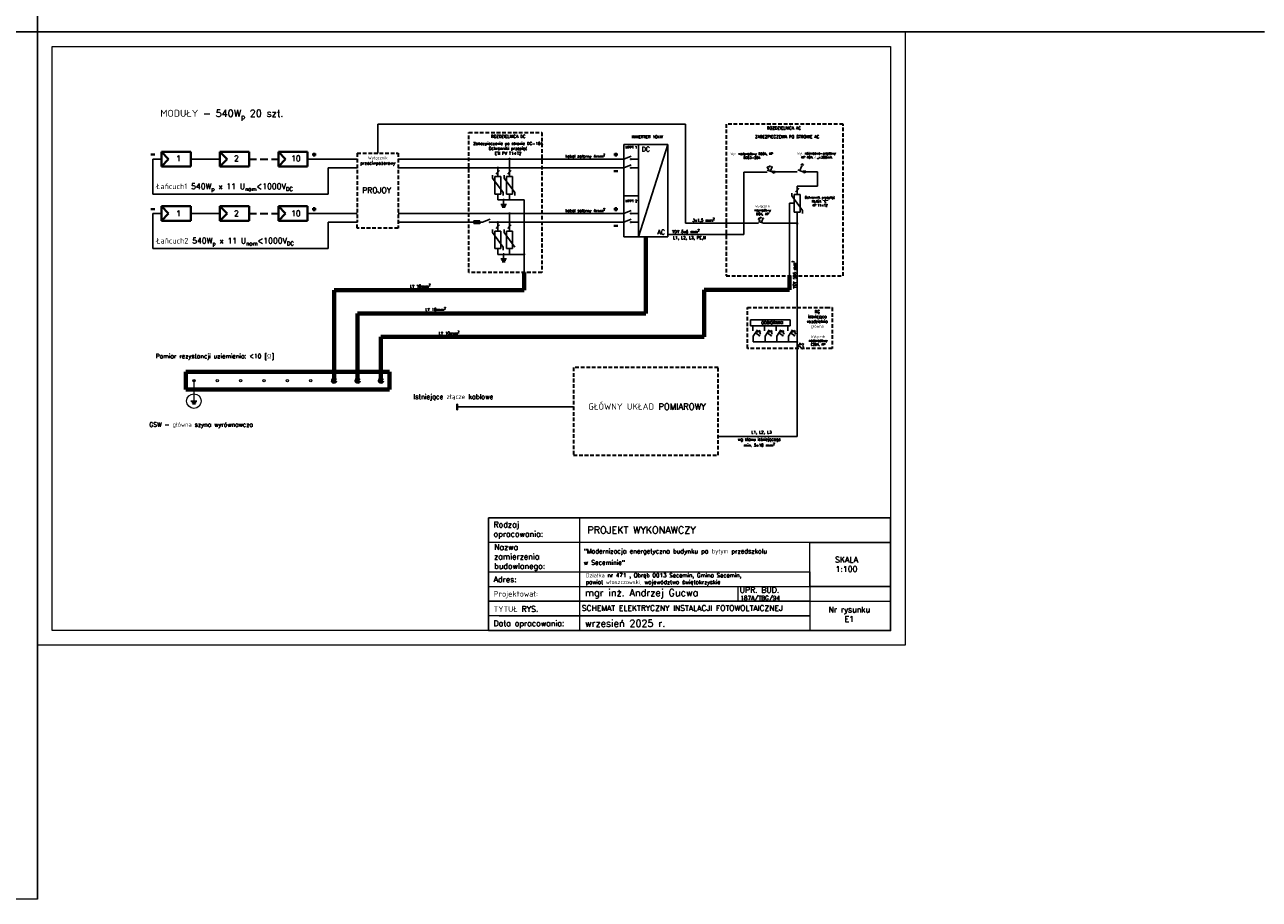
# Model space of a CAD drawing. Header units: millimetres. Extents: x 0 to 54826, y 42154 to 60442.
# Tile 15 of 64: x 30813 to 35038, y 48094 to 51089. Entities that reach past the tile are written whole.
import ezdxf

# ---------------------------------------------------------------- set-up
doc = ezdxf.new("R2010")
doc.units = ezdxf.units.MM
doc.linetypes.add('DASHED', pattern=[19.05, 12.7, -6.35])
for name, color, linetype, lineweight in [('BARDZO GRUBA', 1, 'Continuous', 70), ('cienka', 3, 'Continuous', 18), ('gruba', 1, 'Continuous', 40), ('opisy', 4, 'Continuous', 18), ('PRZERYWANA', 2, 'DASHED', 30), ('średnia', 2, 'Continuous', 25)]:
    doc.layers.add(name, color=color, linetype=linetype, lineweight=lineweight)
doc.styles.add('KASIA', font='romans.shx', dxfattribs={"height": 20})

msp = doc.modelspace()

# ---------------------------------------------------------------- hatches: boundary and pattern name
at = {"layer": 'BARDZO GRUBA'}
h = msp.add_hatch(color=256, dxfattribs=at)
h.dxf.hatch_style = 1
h.paths.add_polyline_path([(31875.584, 49870.462), (31867.584, 49870.462, 1)])
h.paths.add_polyline_path([(31871.584, 49874.462, 0.41421356), (31867.584, 49870.462), (31871.584, 49870.462)])
h.paths.add_polyline_path([(31871.584, 49874.462), (31871.584, 49870.462), (31875.584, 49870.462, 0.41421356)])
h.paths.add_polyline_path([(31955.584, 49870.462), (31947.584, 49870.462, 1)])
h.paths.add_polyline_path([(31951.584, 49874.462, 0.41421356), (31947.584, 49870.462), (31951.584, 49870.462)])
h.paths.add_polyline_path([(31951.584, 49874.462), (31951.584, 49870.462), (31955.584, 49870.462, 0.41421356)])
h.paths.add_polyline_path([(32035.584, 49870.462), (32027.584, 49870.462, 1)])
h.paths.add_polyline_path([(32031.584, 49874.462, 0.41421356), (32027.584, 49870.462), (32031.584, 49870.462)])
h.paths.add_polyline_path([(32031.584, 49874.462), (32031.584, 49870.462), (32035.584, 49870.462, 0.41421356)])
at = {"layer": 'średnia'}
h = msp.add_hatch(color=256, dxfattribs=at)
h.dxf.hatch_style = 1
h.paths.add_polyline_path([(32433.584, 50599.098), (32431.584, 50599.098), (32431.584, 50597.098, 0.41421356)])
h.paths.add_polyline_path([(32431.584, 50599.098), (32429.584, 50599.098, 0.41421356), (32431.584, 50597.098)])
h.paths.add_polyline_path([(32429.584, 50599.098), (32431.584, 50599.098), (32433.584, 50599.098, 1)])
h.paths.add_polyline_path([(32471.584, 50629.098), (32469.584, 50629.098, 0.41421356), (32471.584, 50627.098)])
h.paths.add_polyline_path([(32473.584, 50629.098), (32471.584, 50629.098), (32471.584, 50627.098, 0.41421356)])
h.paths.add_polyline_path([(32469.584, 50629.098), (32471.584, 50629.098), (32473.584, 50629.098, 1)])
h = msp.add_hatch(color=256, dxfattribs=at)
h.dxf.hatch_style = 1
h.paths.add_polyline_path([(33370.655, 50604.164), (33369.309, 50600.449), (33371.065, 50599.813)])
h.paths.add_polyline_path([(33370.655, 50604.164), (33367.553, 50601.085), (33369.309, 50600.449)])
h = msp.add_hatch(color=256, dxfattribs=at)
h.dxf.hatch_style = 1
h.paths.add_polyline_path([(33472.007, 50606.375), (33470.661, 50602.66), (33472.417, 50602.024)])
h.paths.add_polyline_path([(33472.007, 50606.375), (33468.905, 50603.296), (33470.661, 50602.66)])
h = msp.add_hatch(color=256, dxfattribs=at)
h.dxf.hatch_style = 1
h.paths.add_polyline_path([(32451.584, 50489.098), (32449.584, 50489.098, 0.41421356), (32451.584, 50487.098)])
h.paths.add_polyline_path([(32453.584, 50489.098), (32451.584, 50489.098), (32451.584, 50487.098, 0.41421356)])
h.paths.add_polyline_path([(32449.584, 50489.098), (32451.584, 50489.098), (32453.584, 50489.098, 1)])
h = msp.add_hatch(color=256, dxfattribs=at)
h.dxf.hatch_style = 1
h.paths.add_polyline_path([(32433.584, 50412.664), (32431.584, 50412.664), (32431.584, 50410.664, 0.41421356)])
h.paths.add_polyline_path([(32431.584, 50412.664), (32429.584, 50412.664, 0.41421356), (32431.584, 50410.664)])
h.paths.add_polyline_path([(32429.584, 50412.664), (32431.584, 50412.664), (32433.584, 50412.664, 1)])
h.paths.add_polyline_path([(32471.584, 50442.664), (32469.584, 50442.664, 0.41421356), (32471.584, 50440.664)])
h.paths.add_polyline_path([(32473.584, 50442.664), (32471.584, 50442.664), (32471.584, 50440.664, 0.41421356)])
h.paths.add_polyline_path([(32469.584, 50442.664), (32471.584, 50442.664), (32473.584, 50442.664, 1)])
h = msp.add_hatch(color=256, dxfattribs=at)
h.dxf.hatch_style = 1
h.paths.add_polyline_path([(33340.35, 50428.431), (33339.004, 50424.716), (33340.76, 50424.08)])
h.paths.add_polyline_path([(33340.35, 50428.431), (33337.248, 50425.352), (33339.004, 50424.716)])
h = msp.add_hatch(color=256, dxfattribs=at)
h.dxf.hatch_style = 1
h.paths.add_polyline_path([(33456.185, 50411.098, 0.41421356), (33454.185, 50409.098), (33456.185, 50409.098)])
h.paths.add_polyline_path([(33456.185, 50409.098), (33454.185, 50409.098, 0.41421356), (33456.185, 50407.098)])
h.paths.add_polyline_path([(33456.185, 50411.098), (33456.185, 50409.098), (33456.185, 50407.098, 0.41421356), (33458.185, 50409.098, 0.41421356)])
h = msp.add_hatch(color=256, dxfattribs=at)
h.dxf.hatch_style = 1
h.paths.add_polyline_path([(32451.584, 50302.664), (32449.584, 50302.664, 0.41421356), (32451.584, 50300.664)])
h.paths.add_polyline_path([(32453.584, 50302.664), (32451.584, 50302.664), (32451.584, 50300.664, 0.41421356)])
h.paths.add_polyline_path([(32449.584, 50302.664), (32451.584, 50302.664), (32453.584, 50302.664, 1)])
h = msp.add_hatch(color=256, dxfattribs=at)
h.dxf.hatch_style = 1
h.paths.add_polyline_path([(32521.584, 50304.664, 0.41421356), (32519.584, 50302.664), (32521.584, 50302.664)])
h.paths.add_polyline_path([(32521.584, 50302.664), (32519.584, 50302.664, 0.41421356), (32521.584, 50300.664)])
h.paths.add_polyline_path([(32521.584, 50304.664), (32521.584, 50302.664), (32521.584, 50300.664, 0.41421356), (32523.584, 50302.664, 0.41421356)])
h = msp.add_hatch(color=256, dxfattribs=at)
h.dxf.hatch_style = 1
h.paths.add_polyline_path([(33328.119, 50023.799), (33324.813, 50025.964), (33323.79, 50024.401)])
h.paths.add_polyline_path([(33328.119, 50023.799), (33325.836, 50027.526), (33324.813, 50025.964)])
h = msp.add_hatch(color=256, dxfattribs=at)
h.dxf.hatch_style = 1
h.paths.add_polyline_path([(33368.119, 50023.799), (33364.813, 50025.964), (33363.79, 50024.401)])
h.paths.add_polyline_path([(33368.119, 50023.799), (33365.836, 50027.526), (33364.813, 50025.964)])
h = msp.add_hatch(color=256, dxfattribs=at)
h.dxf.hatch_style = 1
h.paths.add_polyline_path([(33408.119, 50023.799), (33404.813, 50025.964), (33403.79, 50024.401)])
h.paths.add_polyline_path([(33408.119, 50023.799), (33405.836, 50027.526), (33404.813, 50025.964)])
h = msp.add_hatch(color=256, dxfattribs=at)
h.dxf.hatch_style = 1
h.paths.add_polyline_path([(33448.119, 50023.799), (33444.813, 50025.964), (33443.79, 50024.401)])
h.paths.add_polyline_path([(33448.119, 50023.799), (33445.836, 50027.526), (33444.813, 50025.964)])
h = msp.add_hatch(color=256, dxfattribs=at)
h.dxf.hatch_style = 1
h.paths.add_polyline_path([(33456.185, 50005.083, 0.41421356), (33454.185, 50003.083), (33456.185, 50003.083)])
h.paths.add_polyline_path([(33456.185, 50003.083), (33454.185, 50003.083, 0.41421356), (33456.185, 50001.083)])
h.paths.add_polyline_path([(33458.185, 50003.083, 0.41421356), (33456.185, 50005.083), (33456.185, 50001.083, 0.41421356)])
h = msp.add_hatch(color=256, dxfattribs=at)
h.dxf.hatch_style = 1
h.paths.add_polyline_path([(33474.539, 49979.378), (33471.504, 49981.909), (33470.308, 49980.475)])
h.paths.add_polyline_path([(33474.539, 49979.378), (33472.7, 49983.344), (33471.504, 49981.909)])
h = msp.add_hatch(color=256, dxfattribs=at)
h.dxf.hatch_style = 1
h.paths.add_polyline_path([(32293.913, 49780.351), (32293.913, 49790.351), (32291.913, 49790.351), (32291.913, 49770.351), (32293.913, 49770.351)])

# ---------------------------------------------------------------- linework, layer by layer
at = {"layer": 'BARDZO GRUBA'}
for p, q in [((32938.242, 50362.664), (32938.242, 50100.462)), ((32521.584, 50240.462), (32521.584, 50180.462)), ((33429.429, 50229.098), (33429.429, 50181.367)), ((32521.584, 50180.462), (31871.584, 50180.462)), ((31871.584, 50180.462), (31871.584, 49870.462)), ((33137.508, 50020.462), (33137.508, 50181.367)), ((33429.429, 50181.367), (33137.508, 50181.367)), ((32938.242, 50100.462), (31951.584, 50100.462)), ((31951.584, 50100.462), (31951.584, 49870.462)), ((33137.508, 50020.462), (32031.584, 50020.462)), ((32031.584, 50020.462), (32031.584, 49870.462)), ((32031.584, 49900.462), (31364.385, 49900.462)), ((31364.385, 49900.462), (31364.385, 49840.462)), ((32031.584, 49900.462), (32061.584, 49900.462)), ((32061.584, 49900.462), (32061.584, 49840.462)), ((31364.385, 49840.462), (32031.584, 49840.462)), ((32061.584, 49840.462), (32031.584, 49840.462))]:
    msp.add_line(p, q, dxfattribs=at)
for centre in [(31871.584, 49870.462), (31951.584, 49870.462), (32031.584, 49870.462)]:
    msp.add_circle(centre, 4, dxfattribs=at)
at = {"layer": 'cienka'}
for p, q in [((30856.075, 54034.309), (30856.075, 51064.309)), ((30856.075, 51064.309), (30856.075, 54034.309)), ((30856.075, 51064.309), (26656.075, 51064.309)), ((26656.075, 51064.309), (30856.075, 51064.309)), ((35056.075, 51064.309), (30856.075, 51064.309)), ((30856.075, 51064.309), (30856.075, 48094.309)), ((30856.075, 48094.309), (30856.075, 51064.309)), ((30856.075, 51064.309), (35056.075, 51064.309)), ((30856.075, 48964.309), (30856.075, 51064.309)), ((33826.075, 51064.309), (33826.075, 48964.309)), ((30906.075, 49014.309), (30906.075, 51014.309)), ((30906.075, 51014.309), (33776.075, 51014.309)), ((30906.075, 49014.309), (30906.075, 51014.309)), ((33776.075, 51014.309), (33776.075, 49014.309)), ((33371.175, 50584.831), (33372.74, 50589.151)), ((33372.74, 50589.151), (33372.74, 50581.551)), ((33372.74, 50581.551), (33375.594, 50588.527)), ((33375.594, 50588.527), (33375.594, 50579.807)), ((33375.594, 50579.807), (33378.735, 50588.527)), ((33378.735, 50588.527), (33378.841, 50580.785)), ((33378.841, 50580.785), (33379.981, 50584.831)), ((33475.879, 50585.828), (33477.444, 50590.147)), ((33477.444, 50590.147), (33477.444, 50582.548)), ((33477.444, 50582.548), (33480.297, 50589.523)), ((33480.297, 50589.523), (33480.297, 50580.804)), ((33480.297, 50580.804), (33483.438, 50589.523)), ((33483.438, 50589.523), (33483.545, 50581.782)), ((33483.545, 50581.782), (33484.685, 50585.828)), ((32369.765, 50417.664), (32349.765, 50417.664)), ((32349.765, 50412.664), (32349.765, 50417.664)), ((32349.765, 50412.664), (32349.765, 50407.664)), ((32369.765, 50407.664), (32349.765, 50407.664)), ((32369.765, 50412.664), (32369.765, 50417.664)), ((32369.765, 50412.664), (32369.765, 50407.664)), ((31391.584, 49870.462), (31391.584, 49800.462)), ((33253.054, 49166.056), (33253.054, 49115.707)), ((33464.075, 49115.074), (33776.075, 49115.074)), ((33776.075, 49014.309), (30906.075, 49014.309)), ((33826.075, 48964.309), (30856.075, 48964.309)), ((30856.075, 48094.309), (26656.075, 48094.309))]:
    msp.add_line(p, q, dxfattribs=at)
for centre, radius in [((31391.584, 49870.462), 4), ((31471.584, 49870.462), 4), ((31551.584, 49870.462), 4), ((31631.584, 49870.462), 4), ((31711.584, 49870.462), 4), ((31791.584, 49870.462), 4), ((31391.584, 49800.462), 25)]:
    msp.add_circle(centre, radius, dxfattribs=at)
at = {"layer": 'gruba'}
for p, q in [((31244.556, 50644.205), (31257.677, 50644.205)), ((31280.749, 50654.098), (31280.749, 50604.098)), ((31380.749, 50654.098), (31280.749, 50654.098)), ((31280.749, 50654.098), (31304.984, 50629.098)), ((31304.984, 50629.098), (31280.749, 50604.098)), ((31380.749, 50604.098), (31380.749, 50654.098)), ((31480.749, 50654.098), (31480.749, 50604.098)), ((31580.749, 50654.098), (31480.749, 50654.098)), ((31480.749, 50654.098), (31504.984, 50629.098)), ((31504.984, 50629.098), (31480.749, 50604.098)), ((31580.749, 50604.098), (31580.749, 50654.098)), ((31680.749, 50654.098), (31680.749, 50604.098)), ((31780.749, 50654.098), (31680.749, 50654.098)), ((31680.749, 50654.098), (31704.984, 50629.098)), ((31704.984, 50629.098), (31680.749, 50604.098)), ((31780.749, 50604.098), (31780.749, 50654.098)), ((31796.456, 50644.205), (31809.576, 50644.205)), ((31803.016, 50637.645), (31803.016, 50650.766)), ((32828.888, 50644.205), (32842.009, 50644.205)), ((32835.448, 50637.645), (32835.448, 50650.766)), ((31280.749, 50604.098), (31380.749, 50604.098)), ((31480.749, 50604.098), (31580.749, 50604.098)), ((31680.749, 50604.098), (31780.749, 50604.098)), ((32828.888, 50587.471), (32842.009, 50587.471)), ((31244.556, 50457.771), (31257.677, 50457.771)), ((31280.749, 50467.664), (31280.749, 50417.664)), ((31380.749, 50467.664), (31280.749, 50467.664)), ((31280.749, 50467.664), (31304.984, 50442.664)), ((31380.749, 50417.664), (31380.749, 50467.664)), ((31480.749, 50467.664), (31480.749, 50417.664)), ((31580.749, 50467.664), (31480.749, 50467.664)), ((31480.749, 50467.664), (31504.984, 50442.664)), ((31580.749, 50417.664), (31580.749, 50467.664)), ((31680.749, 50467.664), (31680.749, 50417.664)), ((31780.749, 50467.664), (31680.749, 50467.664)), ((31680.749, 50467.664), (31704.984, 50442.664)), ((31780.749, 50417.664), (31780.749, 50467.664)), ((31796.456, 50457.771), (31809.576, 50457.771)), ((31803.016, 50451.211), (31803.016, 50464.331)), ((32828.888, 50457.771), (32842.009, 50457.771)), ((32835.448, 50451.211), (32835.448, 50464.331)), ((31304.984, 50442.664), (31280.749, 50417.664)), ((31280.749, 50417.664), (31380.749, 50417.664)), ((31504.984, 50442.664), (31480.749, 50417.664)), ((31480.749, 50417.664), (31580.749, 50417.664)), ((31704.984, 50442.664), (31680.749, 50417.664)), ((31680.749, 50417.664), (31780.749, 50417.664)), ((32828.888, 50401.037), (32842.009, 50401.037))]:
    msp.add_line(p, q, dxfattribs=at)
at = {"layer": 'opisy', "linetype": 'Continuous', "lineweight": 0, "flags": 128}
for points in [[(32400.365, 49014.309), (32400.365, 49400.606), (32711.654, 49400.572), (32711.654, 49014.274)], [(33500.075, 49316.606), (33776.075, 49316.606), (33776.075, 49165.423), (33500.075, 49165.423)]]:
    msp.add_lwpolyline(points, close=True, dxfattribs=at)
for points in [[(32400.365, 49400.589), (33776.075, 49400.589), (33776.075, 49316.606), (32400.365, 49316.606)], [(33440.075, 49400.589), (33776.075, 49400.589)], [(32400.365, 49215.823), (33500.075, 49215.823), (33500.075, 49064.674), (32400.365, 49064.674)], [(32400.365, 49165.423), (33500.075, 49165.423), (33500.075, 49115.074), (32400.365, 49115.074)], [(33440.075, 49165.423), (33776.075, 49165.423)], [(32400.365, 49115.074), (33500.075, 49115.074), (33500.075, 49064.692), (32400.365, 49064.692)], [(32436.365, 49064.692), (33500.075, 49064.692), (33500.075, 49014.309), (32436.365, 49014.309)]]:
    msp.add_lwpolyline(points, dxfattribs=at)
at = {"layer": 'opisy', "lineweight": 25}
msp.add_lwpolyline([(32400.365, 49400.589), (33776.075, 49400.589), (33776.075, 49014.309), (32400.365, 49014.309)], close=True, dxfattribs=at)
at = {"layer": 'PRZERYWANA'}
for p, q in [((33213.308, 50749.098), (33213.308, 50229.098)), ((33613.308, 50749.098), (33213.308, 50749.098)), ((33613.308, 50229.098), (33613.308, 50749.098)), ((32332.415, 50720.462), (32582.415, 50720.462)), ((32332.415, 50240.462), (32332.415, 50720.462)), ((32582.415, 50720.462), (32582.415, 50240.462)), ((31950.749, 50649.098), (31950.749, 50412.664)), ((31950.749, 50649.098), (32090.749, 50649.098)), ((32090.749, 50649.098), (32090.749, 50392.664)), ((31950.749, 50392.664), (31950.749, 50412.664)), ((32090.749, 50392.664), (31950.749, 50392.664)), ((32582.415, 50240.462), (32332.415, 50240.462)), ((33213.308, 50229.098), (33613.308, 50229.098)), ((33286.185, 49980.953), (33286.185, 50120.953)), ((33286.185, 50120.953), (33456.185, 50120.953)), ((33456.185, 50120.953), (33556.185, 50120.953)), ((33556.185, 50120.953), (33576.185, 50120.953)), ((33576.185, 50120.953), (33576.185, 49980.953)), ((33576.185, 49980.953), (33286.185, 49980.953)), ((33185.565, 49915.382), (32690.825, 49915.382)), ((32690.825, 49915.382), (32690.825, 49615.382)), ((33185.565, 49615.382), (33185.565, 49915.382)), ((32690.825, 49615.382), (33185.565, 49615.382))]:
    msp.add_line(p, q, dxfattribs=at)
at = {"layer": 'PRZERYWANA', "ltscale": 2}
for p, q in [((31580.749, 50629.098), (31680.749, 50629.098)), ((31580.749, 50442.664), (31680.749, 50442.664))]:
    msp.add_line(p, q, dxfattribs=at)
at = {"layer": 'średnia'}
for p, q in [((32020.749, 50649.098), (32020.749, 50749.098)), ((32020.749, 50749.098), (33074.03, 50749.098)), ((33074.03, 50749.098), (33074.03, 50409.098)), ((32863.242, 50629.098), (32863.242, 50679.098)), ((32863.242, 50679.098), (33013.242, 50679.098)), ((32913.242, 50629.098), (32913.242, 50679.098)), ((32913.242, 50362.664), (33013.242, 50679.098)), ((33013.242, 50679.098), (33013.242, 50362.664)), ((31280.749, 50629.098), (31250.749, 50629.098)), ((31250.749, 50629.098), (31250.749, 50509.098)), ((31380.749, 50629.098), (31480.749, 50629.098)), ((31780.749, 50629.098), (31950.749, 50629.098)), ((32090.749, 50629.098), (32863.242, 50629.098)), ((32471.584, 50629.098), (32471.584, 50601.098)), ((32863.242, 50629.098), (32888.463, 50639.567)), ((32863.242, 50362.664), (32863.242, 50629.098)), ((32888.242, 50630.098), (32886.242, 50630.098)), ((32886.242, 50630.098), (32886.242, 50628.098)), ((32886.242, 50628.098), (32888.242, 50628.098)), ((32888.242, 50629.098), (32888.242, 50630.098)), ((32888.242, 50629.098), (32913.242, 50629.098)), ((32888.242, 50628.098), (32888.242, 50629.098)), ((32913.242, 50362.664), (32913.242, 50629.098)), ((31850.749, 50509.098), (31850.749, 50599.098)), ((31850.749, 50599.098), (31950.749, 50599.098)), ((32090.749, 50599.098), (32863.242, 50599.098)), ((32425.82, 50577.904), (32431.584, 50584.098)), ((32431.584, 50599.098), (32431.584, 50569.098)), ((32431.584, 50584.098), (32437.348, 50590.292)), ((32465.82, 50577.904), (32471.584, 50584.098)), ((32471.584, 50597.098), (32471.584, 50569.098)), ((32471.584, 50584.098), (32477.348, 50590.292)), ((32863.242, 50599.098), (32888.463, 50609.567)), ((32888.242, 50600.098), (32886.242, 50600.098)), ((32886.242, 50600.098), (32886.242, 50598.098)), ((32886.242, 50598.098), (32888.242, 50598.098)), ((32888.242, 50599.098), (32888.242, 50600.098)), ((32888.242, 50599.098), (32913.242, 50599.098)), ((32888.242, 50598.098), (32888.242, 50599.098)), ((33274.03, 50371.364), (33274.03, 50584.641)), ((33274.03, 50584.641), (33353.952, 50584.641)), ((33353.666, 50597.555), (33355.71, 50603.197)), ((33359.308, 50595.512), (33353.666, 50597.555)), ((33371.175, 50584.831), (33353.772, 50591.136)), ((33355.71, 50603.197), (33361.351, 50601.153)), ((33357.264, 50589.871), (33359.308, 50595.512)), ((33361.351, 50601.153), (33363.395, 50606.794)), ((33364.524, 50587.24), (33370.655, 50604.164)), ((33370.655, 50604.164), (33367.553, 50601.085)), ((33367.553, 50601.085), (33371.065, 50599.813)), ((33370.655, 50604.164), (33371.065, 50599.813)), ((33371.175, 50584.831), (33456.185, 50584.831)), ((33475.879, 50585.828), (33458.476, 50592.132)), ((33465.876, 50589.451), (33472.007, 50606.375)), ((33478.616, 50607.662), (33468.584, 50611.296)), ((33472.007, 50606.375), (33468.905, 50603.296)), ((33468.905, 50603.296), (33472.417, 50602.024)), ((33472.007, 50606.375), (33472.417, 50602.024)), ((33473.6, 50609.479), (33475.379, 50614.39)), ((33475.879, 50585.828), (33525.879, 50585.828)), ((33525.879, 50585.828), (33525.879, 50535.828)), ((32413.333, 50574.098), (32413.333, 50564.098)), ((32413.333, 50564.098), (32449.835, 50514.098)), ((32421.584, 50569.098), (32441.584, 50569.098)), ((32421.584, 50569.098), (32421.584, 50509.098)), ((32441.584, 50509.098), (32441.584, 50569.098)), ((32453.333, 50574.098), (32453.333, 50564.098)), ((32453.333, 50564.098), (32489.835, 50514.098)), ((32461.584, 50569.098), (32481.584, 50569.098)), ((32461.584, 50569.098), (32461.584, 50509.098)), ((32481.584, 50509.098), (32481.584, 50569.098)), ((33525.879, 50535.828), (33456.185, 50535.828)), ((33456.185, 50535.828), (33456.185, 50507.828)), ((31250.749, 50509.098), (31850.749, 50509.098)), ((32421.584, 50509.098), (32441.584, 50509.098)), ((32431.584, 50509.098), (32431.584, 50489.098)), ((32449.835, 50504.098), (32449.835, 50514.098)), ((32461.584, 50509.098), (32481.584, 50509.098)), ((32471.584, 50489.098), (32471.584, 50509.098)), ((32489.835, 50504.098), (32489.835, 50514.098)), ((32863.242, 50502.747), (32913.242, 50502.747)), ((33437.934, 50512.828), (33437.934, 50502.828)), ((33437.934, 50502.828), (33474.435, 50452.828)), ((33446.185, 50507.828), (33466.185, 50507.828)), ((33446.185, 50507.828), (33446.185, 50447.828)), ((33450.421, 50516.634), (33456.185, 50522.828)), ((33456.185, 50522.828), (33461.949, 50529.022)), ((33466.185, 50447.828), (33466.185, 50507.828)), ((32431.584, 50489.098), (32471.584, 50489.098)), ((32441.584, 50474.098), (32461.584, 50474.098)), ((32444.084, 50469.098), (32459.084, 50469.098)), ((32446.584, 50464.098), (32456.584, 50464.098)), ((32451.584, 50489.098), (32451.584, 50474.098)), ((32471.584, 50489.098), (32521.584, 50489.098)), ((32521.584, 50489.098), (32521.584, 50444.664)), ((32863.242, 50442.664), (32888.463, 50453.133)), ((33446.185, 50477.828), (33429.429, 50477.828)), ((33429.429, 50477.828), (33429.429, 50476.296)), ((33429.429, 50411.098), (33429.429, 50476.296)), ((33474.435, 50442.828), (33474.435, 50452.828)), ((31280.749, 50442.664), (31250.749, 50442.664)), ((31250.749, 50442.664), (31250.749, 50322.664)), ((31380.749, 50442.664), (31480.749, 50442.664)), ((31780.749, 50442.664), (31950.749, 50442.664)), ((31850.749, 50322.664), (31850.749, 50412.664)), ((31850.749, 50412.664), (31950.749, 50412.664)), ((32090.749, 50442.664), (32863.242, 50442.664)), ((32090.749, 50412.664), (32379.801, 50412.664)), ((32379.801, 50412.664), (32405.022, 50423.133)), ((32404.801, 50413.664), (32402.801, 50413.664)), ((32402.801, 50413.664), (32402.801, 50411.664)), ((32402.801, 50411.664), (32404.801, 50411.664)), ((32404.801, 50412.664), (32404.801, 50413.664)), ((32404.801, 50412.664), (32429.801, 50412.664)), ((32404.801, 50411.664), (32404.801, 50412.664)), ((32431.584, 50412.664), (32863.242, 50412.664)), ((32431.584, 50412.664), (32431.584, 50382.664)), ((32471.584, 50442.664), (32471.584, 50414.664)), ((32471.584, 50410.664), (32471.584, 50382.664)), ((32521.584, 50440.664), (32521.584, 50414.664)), ((32521.584, 50410.664), (32521.584, 50240.462)), ((32863.242, 50412.664), (32888.463, 50423.133)), ((32888.242, 50443.664), (32886.242, 50443.664)), ((32886.242, 50443.664), (32886.242, 50441.664)), ((32886.242, 50441.664), (32888.242, 50441.664)), ((32888.242, 50413.664), (32886.242, 50413.664)), ((32886.242, 50413.664), (32886.242, 50411.664)), ((32886.242, 50411.664), (32888.242, 50411.664)), ((32888.242, 50442.664), (32888.242, 50443.664)), ((32888.242, 50442.664), (32913.242, 50442.664)), ((32888.242, 50441.664), (32888.242, 50442.664)), ((32888.242, 50412.664), (32888.242, 50413.664)), ((32888.242, 50412.664), (32913.242, 50412.664)), ((32888.242, 50411.664), (32888.242, 50412.664)), ((33074.03, 50409.098), (33272.03, 50409.098)), ((33276.03, 50409.098), (33323.393, 50409.098)), ((33323.361, 50421.823), (33325.404, 50427.464)), ((33329.002, 50419.779), (33323.361, 50421.823)), ((33340.87, 50409.098), (33323.467, 50415.403)), ((33325.404, 50427.464), (33331.046, 50425.42)), ((33326.958, 50414.138), (33329.002, 50419.779)), ((33331.046, 50425.42), (33333.089, 50431.061)), ((33334.219, 50411.508), (33340.35, 50428.431)), ((33340.35, 50428.431), (33337.248, 50425.352)), ((33337.248, 50425.352), (33340.76, 50424.08)), ((33340.35, 50428.431), (33340.76, 50424.08)), ((33340.87, 50409.098), (33456.185, 50409.098)), ((33446.185, 50447.828), (33466.185, 50447.828)), ((33456.185, 50229.098), (33456.185, 50447.828)), ((32413.333, 50387.664), (32413.333, 50377.664)), ((32413.333, 50377.664), (32449.835, 50327.664)), ((32421.584, 50382.664), (32441.584, 50382.664)), ((32421.584, 50382.664), (32421.584, 50322.664)), ((32425.82, 50391.47), (32431.584, 50397.664)), ((32431.584, 50397.664), (32437.348, 50403.858)), ((32441.584, 50322.664), (32441.584, 50382.664)), ((32453.333, 50387.664), (32453.333, 50377.664)), ((32453.333, 50377.664), (32489.835, 50327.664)), ((32461.584, 50382.664), (32481.584, 50382.664)), ((32461.584, 50382.664), (32461.584, 50322.664)), ((32465.82, 50391.47), (32471.584, 50397.664)), ((32471.584, 50397.664), (32477.348, 50403.858)), ((32481.584, 50322.664), (32481.584, 50382.664)), ((33013.242, 50371.364), (33274.03, 50371.364)), ((33429.429, 50407.098), (33429.429, 50229.098)), ((32449.835, 50317.664), (32449.835, 50327.664)), ((33013.242, 50362.664), (32863.242, 50362.664)), ((31250.749, 50322.664), (31850.749, 50322.664)), ((32421.584, 50322.664), (32441.584, 50322.664)), ((32431.584, 50322.664), (32431.584, 50302.664)), ((32431.584, 50302.664), (32471.584, 50302.664)), ((32441.584, 50287.664), (32461.584, 50287.664)), ((32444.084, 50282.664), (32459.084, 50282.664)), ((32451.584, 50302.664), (32451.584, 50287.664)), ((32461.584, 50322.664), (32481.584, 50322.664)), ((32471.584, 50302.664), (32471.584, 50322.664)), ((32471.584, 50302.664), (32521.584, 50302.664)), ((32446.584, 50277.664), (32456.584, 50277.664)), ((33456.185, 50229.098), (33456.185, 49679.098)), ((33296.572, 50078.614), (33296.572, 50058.614)), ((33432.663, 50078.614), (33296.572, 50078.614)), ((33432.663, 50058.614), (33432.663, 50078.614)), ((33296.572, 50058.614), (33432.663, 50058.614)), ((33304.155, 50058.614), (33304.155, 50040.847)), ((33306.185, 50023.083), (33320.118, 50044.46)), ((33313.059, 50033.658), (33328.119, 50023.799)), ((33317.288, 50040.119), (33322.308, 50036.833)), ((33322.308, 50036.833), (33325.595, 50041.853)), ((33325.836, 50027.526), (33323.79, 50024.401)), ((33325.595, 50041.853), (33330.615, 50038.566)), ((33328.119, 50023.799), (33325.836, 50027.526)), ((33330.615, 50038.566), (33327.328, 50033.546)), ((33327.328, 50033.546), (33332.348, 50030.26)), ((33344.155, 50058.614), (33344.155, 50040.847)), ((33346.185, 50023.083), (33360.118, 50044.46)), ((33353.059, 50033.658), (33368.119, 50023.799)), ((33357.288, 50040.119), (33362.308, 50036.833)), ((33362.308, 50036.833), (33365.595, 50041.853)), ((33365.836, 50027.526), (33363.79, 50024.401)), ((33365.595, 50041.853), (33370.615, 50038.566)), ((33368.119, 50023.799), (33365.836, 50027.526)), ((33370.615, 50038.566), (33367.328, 50033.546)), ((33367.328, 50033.546), (33372.348, 50030.26)), ((33384.155, 50058.614), (33384.155, 50040.847)), ((33386.185, 50023.083), (33400.118, 50044.46)), ((33393.059, 50033.658), (33408.119, 50023.799)), ((33397.288, 50040.119), (33402.308, 50036.833)), ((33402.308, 50036.833), (33405.595, 50041.853)), ((33405.836, 50027.526), (33403.79, 50024.401)), ((33405.595, 50041.853), (33410.615, 50038.566)), ((33408.119, 50023.799), (33405.836, 50027.526)), ((33410.615, 50038.566), (33407.328, 50033.546)), ((33407.328, 50033.546), (33412.348, 50030.26)), ((33424.155, 50058.614), (33424.155, 50040.847)), ((33426.185, 50023.083), (33440.118, 50044.46)), ((33433.059, 50033.658), (33448.119, 50023.799)), ((33437.288, 50040.119), (33442.308, 50036.833)), ((33442.308, 50036.833), (33445.595, 50041.853)), ((33445.836, 50027.526), (33443.79, 50024.401)), ((33445.595, 50041.853), (33450.615, 50038.566)), ((33448.119, 50023.799), (33445.836, 50027.526)), ((33450.615, 50038.566), (33447.328, 50033.546)), ((33447.328, 50033.546), (33452.348, 50030.26)), ((33306.185, 50003.083), (33306.185, 50023.083)), ((33456.185, 50003.083), (33306.185, 50003.083)), ((33328.119, 50023.799), (33323.79, 50024.401)), ((33346.185, 50003.083), (33346.185, 50023.083)), ((33368.119, 50023.799), (33363.79, 50024.401)), ((33386.185, 50003.083), (33386.185, 50023.083)), ((33408.119, 50023.799), (33403.79, 50024.401)), ((33426.185, 50003.083), (33426.185, 50023.083)), ((33448.119, 50023.799), (33443.79, 50024.401)), ((33456.185, 49985.474), (33468.039, 49999.689)), ((33460.715, 49990.907), (33474.539, 49979.378)), ((33465.661, 49996.837), (33470.269, 49992.994)), ((33470.269, 49992.994), (33474.112, 49997.602)), ((33474.112, 49997.602), (33478.72, 49993.76)), ((33478.72, 49993.76), (33474.877, 49989.152)), ((33474.877, 49989.152), (33479.485, 49985.309)), ((33472.7, 49983.344), (33470.308, 49980.475)), ((33474.539, 49979.378), (33470.308, 49980.475)), ((33474.539, 49979.378), (33472.7, 49983.344)), ((31381.584, 49800.462), (31401.584, 49800.462)), ((31384.084, 49795.462), (31399.084, 49795.462)), ((31386.584, 49790.462), (31396.584, 49790.462)), ((32293.913, 49790.351), (32291.913, 49790.351)), ((32291.913, 49790.351), (32291.913, 49770.351)), ((32293.913, 49780.351), (32293.913, 49790.351)), ((32690.825, 49780.351), (32293.913, 49780.351)), ((32293.913, 49770.351), (32293.913, 49780.351)), ((32291.913, 49770.351), (32293.913, 49770.351)), ((33456.185, 49679.098), (33185.565, 49679.098))]:
    msp.add_line(p, q, dxfattribs=at)
for centre in [(32471.584, 50629.098), (32431.584, 50599.098), (32451.584, 50489.098), (32431.584, 50412.664), (32471.584, 50442.664), (33456.185, 50409.098), (32451.584, 50302.664), (32521.584, 50302.664), (33456.185, 50003.083)]:
    msp.add_circle(centre, 2, dxfattribs=at)
for centre, start, end in [((32471.584, 50599.098), 270, 90), ((32471.584, 50412.664), 270, 90), ((32521.584, 50442.664), 270, 90), ((32521.584, 50412.664), 270, 90), ((33274.03, 50409.098), 0, 180), ((33429.429, 50409.098), 270, 90)]:
    msp.add_arc(centre, 2, start, end, dxfattribs=at)

# ---------------------------------------------------------------- texts
at = {"layer": 'opisy', "linetype": 'Continuous', "lineweight": 0, "attachment_point": 4, "style": 'KASIA'}
for s, insert, char_height, width in [('\\A1;MODUŁY - 540W{\\H0.7x;\\S^ p;} 20 szt.', (31276.732, 50781.724), 24, 946.31605), ('\\A1;\\pxqc;ROZDZIELNICA DC', (32338.427, 50706.634), 10, 257.8882), ('\\A1;\\pxqc;INWERTER 10kW', (32813.805, 50705.219), 10, 257.8882), ('\\A1;\\pxqc;ZABEZPIECZENIA PO STRONIE AC', (33293.177, 50705.665), 10, 257.8882), ('\\A1;\\pxqc;ROZDZIELNICA AC', (33281.954, 50735.27), 10, 257.8882), ('\\A1;\\pxqc;Zabezpieczenie po stronie DC-16A \\POchronniki przepięć \\PETI PV T1+T2', (32337.55, 50665.791), 10, 257.8882), ('\\A1;\\pxqc;MPPT 1', (32785.273, 50669.062), 8, 206.31056), ('\\A1;\\pxqc;DC', (32830.673, 50662.92), 16, 215.47104), ('\\A1;\\pxql;1', (31331.003, 50631.232), 19.2, 744.77477), ('\\A1;\\pxql;2', (31528.716, 50631.232), 19.2, 744.77477), ('\\A1;\\pxql;10', (31724.106, 50631.232), 19.2, 744.77477), ('\\A1;\\pxqc;Wyłącznik\\Pprzeciwpożarowy', (31985.191, 50622.498), 10.752, 71.9297), ('\\A1;\\pxqc;kabel solarny 4mm{\\H0.7x;\\S2^ ;}', (32601.726, 50638.996), 10, 257.8882), ('\\A1;\\pxqc;Wył. nadprądowy B20A, 4P\\PB303-20A', (33197.596, 50640.606), 8, 206.31056), ('\\A1;\\pxqc;Wył. różnicowo-prądowy\\P4P 40A ΔI{\\H0.7x;\\S^ n;}=300mA', (33418.926, 50640.606), 8, 206.31056), ('\\A1;\\pxql;Łańcuch1 540W{\\H0.7x;\\S^ p;} x 11 U{\\H0.7x;\\S^ nom;}<1000V{\\H0.7x;\\S^ DC;}', (31262.658, 50532.645), 19.2, 757.05284), ('\\A1;\\pxql;PROJOY', (31967.611, 50522.386), 19.2, 129.69901), ('\\A1;\\pxqc;Ochronnik przepięć\\PKLASA "C"\\P4P T1+T2', (33430.59, 50484.264), 8, 206.31056), ('\\A1;\\pxql;1', (31331.003, 50442.993), 19.2, 744.77477), ('\\A1;\\pxql;2', (31528.716, 50442.993), 19.2, 744.77477), ('\\A1;\\pxql;10', (31724.106, 50442.993), 19.2, 744.77477), ('\\A1;\\pxqc;kabel solarny 4mm{\\H0.7x;\\S2^ ;}', (32601.726, 50452.562), 10, 257.8882), ('\\A1;\\pxqc;MPPT 2', (32785.273, 50485.417), 8, 206.31056), ('\\A1;\\pxqc;Wyłącznik\\Pnaprądowy\\PB6A, 4P', (33234.645, 50453.276), 8, 206.31056), ('\\A1;\\pxqc; 3x1,5 mm{\\H0.7x;\\S2^ ;}', (33003.406, 50419.924), 10, 257.8882), ('\\A1;\\pxqc;AC', (32883.239, 50379.002), 16, 215.47104), ('\\A1;\\pxqc; YDY 5x6 mm{\\H0.7x;\\S2^ ;}', (32942.619, 50382.19), 10, 257.8882), ('\\A1;\\pxql;Łańcuch2 540W{\\H0.7x;\\S^ p;\\H1.42857x; x 11} U{\\H0.7x;\\S^ nom;}<1000V{\\H0.7x;\\S^ DC;}', (31262.658, 50346.211), 19.2, 757.05284), ('\\A1;\\pxqc;L1, L2, L3, PE,N', (33003.802, 50358.161), 10, 167.5213), ('\\A1;\\pxqc; LY 10mm{\\H0.7x;\\S2^ ;}', (32033.869, 50195.343), 10, 257.8882), ('\\A1;\\pxqc; LY 10mm{\\H0.7x;\\S2^ ;}', (32086.24, 50115.668), 10, 257.8882), ('\\A1;\\pxqc;ODBIORNIKI', (33316.311, 50068.767), 10, 108.64859), ('\\A1;\\pxqc;RG\\Pistniejąca rozdzielnia\\Pgłówna', (33470.885, 50080.001), 10, 108.64859), ('\\A1;\\pxqc; LY 10mm{\\H0.7x;\\S2^ ;}', (32132.357, 50034.432), 10, 257.8882), ('\\A1;\\pxqc;Wyłącznik\\Pnadprądowy\\PC20A, 4P', (33484.177, 50006.595), 8, 86.91887), ('\\A1;\\pxqc;Pomiar rezystancji uziemienia: <10 [Ω]', (31231.644, 49951.828), 15, 463.48011), ('\\A1;\\pxqc;Istniejące złącze kablowe', (32073.516, 49812.859), 16.1647, 411.97645), ('\\A1;\\pxqc;GŁÓWNY UKŁAD POMIAROWY', (32671.191, 49781.564), 21.26719, 542.01953), ('\\A1;\\pxqc;GSW - główna szyna wyrównawcza', (31248.94, 49717.453), 15, 334.83138), ('\\A1;\\pxqc;L1, L2, L3', (33250.02, 49692.307), 10, 167.5213), ('\\A1;\\pxqc;wg stanu istniejącego \\Pmin. 5x10 mm{\\H0.7x;\\S2^ ;}', (33197.56, 49659.362), 10, 257.8882), ('\\A1;{\\H0.80952x;Rodzaj opracowania:}', (32417.191, 49358.32), 24, 141.54434), ('\\A1;\\pxql;PROJEKT WYKONAWCZY', (32738.542, 49359.4), 24, 946.31605), ('\\A1;\\pxql;{\\H0.80952x;Nazwa \\Pzamierzenia\\Pbudowlanego:}', (32419.009, 49264.622), 24, 141.54434), ('\\A1;\\pxsm1.5,qj;"Modernizacja energetyczna budynku po byłym przedszkolu\\P\\pq*;w Seceminie"', (32725.651, 49267.122), 15.6, 766.2055), ('\\A1;\\pxqc;{\\H0.80952x;SKALA\\P1:100}', (33251.078, 49241.406), 24, 747.85817), ('\\A1;\\pxql;{\\H0.80952x;Adres:}', (32417.191, 49189.927), 24, 141.54434), ('\\A1;Działka nr 471 , Obręb 0013 Secemin, Gmina Secemin,\\Ppowiat włoszczowski, województwo świętokrzyskie', (32732.761, 49189.986), 14, 756.99257), ('\\A1;\\pxql;{\\H0.80952x;Projektował:}', (32417.191, 49137.448), 24, 747.85817), ('\\A1;mgr inż. Andrzej Gucwa', (32730.032, 49140.14), 24, 747.85817), ('\\A1;UPR. BUD.', (33259.564, 49153.89), 19.2, 598.28653), ('\\A1;\\pxql;{\\H0.80952x;TYTUŁ RYS.}', (32417.191, 49088.244), 24, 747.85817), ('\\A1;SCHEMAT ELEKTRYCZNY INSTALACJI FOTOWOLTAICZNEJ', (32719.003, 49091.474), 19, 903.96515), ('\\A1;187A/TBG/94', (33261.57, 49123.598), 14.4, 448.7149), ('\\A1;\\pxqc;{\\H0.80952x;Nr rysunku\\PE1}', (33260.705, 49070.389), 24, 747.85817), ('\\A1;wrzesień 2025 r.', (32730.032, 49039.53), 24, 747.85817), ('\\A1;\\pxql;{\\H0.80952x;Data opracowania:}', (32417.191, 49036.206), 24, 747.85817)]:
    msp.add_mtext(s, dxfattribs=dict(at, insert=insert, char_height=char_height, width=width))
at = {"layer": 'opisy', "linetype": 'Continuous', "lineweight": 0, "insert": (33445.712, 50101.005), "char_height": 10, "width": 257.8882, "attachment_point": 4, "rotation": 90, "style": 'KASIA'}
msp.add_mtext('\\A1;\\pxqc; YDY 5x6 mm{\\H0.7x;\\S2^ ;}', dxfattribs=at)

doc.saveas('drawing.dxf')
